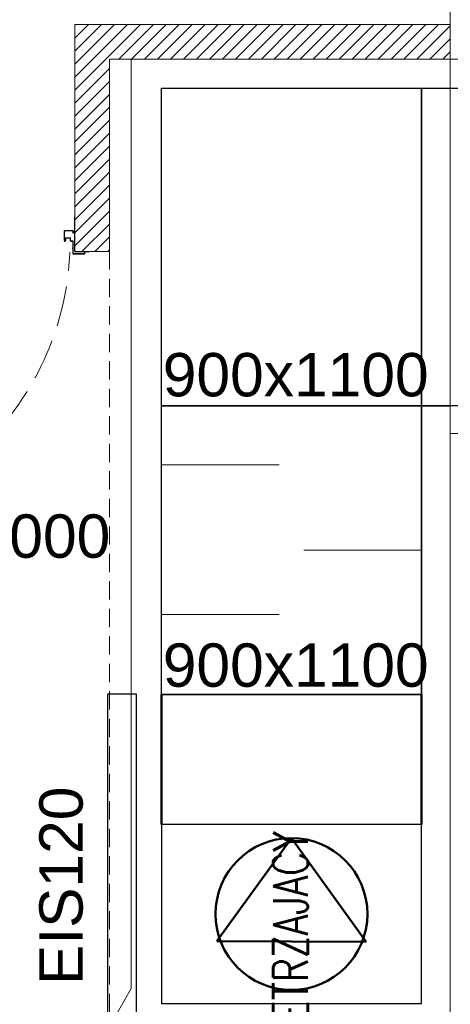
# Model space of a CAD drawing. Header units: millimetres. Extents: x -82287 to 177822, y -399756 to 0.
# Tile 166 of 228: x 51893 to 52042, y -195371 to -195030. Entities that reach past the tile are written whole.
import ezdxf
from ezdxf.enums import TextEntityAlignment as Align

# ---------------------------------------------------------------- set-up
doc = ezdxf.new("R2010")
doc.units = ezdxf.units.MM
doc.header["$MEASUREMENT"] = 0
for name, pattern in [('SUŁOSZOWA - PB 21 03$0$CACHE', [9.525, 6.35, -3.175]), ('SUŁOSZOWA - PB 21 03$0$CENTER', [0.6, 0.375, -0.075, 0.075, -0.075]), ('SUŁOSZOWA - PB 21 03$0$Hidden Line', [391.222223, 282.222223, -109])]:
    doc.linetypes.add(name, pattern=pattern)
doc.layers.get('DEFPOINTS').update_dxf_attribs({"lineweight": 50})
for name, color, linetype, lineweight in [('FL_WENTYLACJA', 7, 'Continuous', 50), ('SUŁOSZOWA - PB 21 03$0$!! 0_ Istn-sciany', 251, 'Continuous', 0), ('SUŁOSZOWA - PB 21 03$0$!! 0_ Opis', 251, 'Continuous', 0), ('SUŁOSZOWA - PB 21 03$0$!! 0_Opis_pom', 251, 'Continuous', 0), ('SUŁOSZOWA - PB 21 03$0$!! 1_drzwi-linia', 251, 'Continuous', 0), ('SUŁOSZOWA - PB 21 03$0$!! 1_hatch projektowane ściany', 251, 'Continuous', 0), ('SUŁOSZOWA - PB 21 03$0$!! 1_OPIS POM NOWE', 251, 'Continuous', 0), ('SUŁOSZOWA - PB 21 03$0$!! 1_PROJ przerywana', 251, 'SUŁOSZOWA - PB 21 03$0$CACHE', 0), ('SUŁOSZOWA - PB 21 03$0$!! 1_PROJ Sciany', 251, 'Continuous', 0), ('SUŁOSZOWA - PB 21 03$0$Dimension (ISO)', 251, 'Continuous', 0)]:
    doc.layers.add(name, color=color, linetype=linetype, lineweight=lineweight)
doc.layers.add('FL_XREF', color=252, linetype='Continuous')
doc.styles.get("Standard").update_dxf_attribs({"font": 'arial.ttf'})
doc.styles.add('SUŁOSZOWA - PB 21 03$0$ARIAL', font='tahoma.ttf')
doc.styles.add('SUŁOSZOWA - PB 21 03$0$Note Text (ISO)', font='tahoma.ttf')
doc.styles.add('SUŁOSZOWA - PB 21 03$0$SIMPLEX', font='simplex.shx', dxfattribs={"width": 0.77})
doc.dimstyles.new('SUŁOSZOWA - PB 21 03$0$Default (ISO)', dxfattribs={"dimscale": 5, "dimtxt": 5, "dimasz": 5, "dimexe": 3.175, "dimexo": 0, "dimgap": 0.762, "dimtad": 1, "dimdec": 0, "dimrnd": 1e-08, "dimzin": 0, "dimtxsty": 'SUŁOSZOWA - PB 21 03$0$Note Text (ISO)', "dimcen": 0.09, "dimdle": 10, "dimclrd": 256, "dimclre": 256, "dimclrt": 256, "dimazin": 0, "dimtfac": 0.70104, "dimtmove": 0, "dimatfit": 3, "dimfxl": 1, "dimtolj": 1, "dimtzin": 0, "dimlwd": -1, "dimlwe": -1, "dimarcsym": 0})

# ---------------------------------------------------------------- blocks, each defined once
blk = doc.blocks.new('SUŁOSZOWA - PB 21 03$0$zaw-dr-90-p')
at = {"color": 2, "linetype": 'SUŁOSZOWA - PB 21 03$0$CENTER', "ltscale": 0.2}
for p, q in [((12, 0), (-12, 0)), ((0, 12), (0, -12)), ((24.5, 24), (31, 24)), ((24.5, 19), (31, 19))]:
    blk.add_line(p, q, dxfattribs=at)
at = {"ltscale": 0.2}
for p, q in [((10, 12), (6.5, 12)), ((10, 0), (10, 6.5))]:
    blk.add_line(p, q, dxfattribs=at)
blk.add_lwpolyline([(10, 10), (10, 39), (6.5, 39), (6.5, 10)], dxfattribs=at)
blk.add_lwpolyline([(0, 6.5), (23.5, 6.5, 0.414214), (28, 11), (28, 31), (24.5, 31), (24.5, 11, -0.414214), (23.5, 10), (0, 10, 4.561698), (7.6, 6.5), (4.9, 4.2)], format="xyb", dxfattribs=at)
blk.add_lwpolyline([(-0.2, -0.2), (-2.5, -0.2), (-2.5, 0.2), (-0.2, 0.2), (-0.2, 2.5), (0.2, 2.5), (0.2, 0.2), (2.8, 0.2), (2.8, -0.2), (0.2, -0.2), (0.2, -2.8), (-0.2, -2.8)], close=True)
blk.add_circle((0, 0), 6.5, dxfattribs=at)
blk = doc.blocks.new('SUŁOSZOWA - PB 21 03$0$drzwi 90- sc 12')
for p, q in [((-13616.12, 20410.26), (-13616.12, 20411.46)), ((-13616.12, 20411.46), (-13615.02, 20411.46)), ((-13614.92, 20411.36), (-13614.92, 20313.77)), ((-13620.32, 20410.16), (-13620.32, 20313.77)), ((-13614.92, 20409.86), (-13620.32, 20409.86)), ((-13616.12, 20410.26), (-13620.22, 20410.26)), ((-13616.12, 20410.26), (-13620, 20410.26)), ((-13618.17, 20410.26), (-13616.22, 20410.26)), ((-13618.17, 20410.26), (-13616.22, 20410.26)), ((-13620.32, 20313.47), (-13620.32, 20317.97)), ((-13614.92, 20312.27), (-13614.92, 20317.97)), ((-13614.92, 20313.77), (-13620.32, 20313.77)), ((-13618.22, 20313.37), (-13620.22, 20313.37)), ((-13618.22, 20313.67), (-13618.22, 20313.37)), ((-13618.22, 20313.67), (-13616.42, 20313.67)), ((-13615.92, 20313.17), (-13615.92, 20312.17)), ((-13615.92, 20312.17), (-13615.02, 20312.17)), ((-13715.57, 20308.32), (-13715.57, 20308.56)), ((-13715.57, 20307.69), (-13715.57, 20308.56)), ((-13715.57, 20307.82), (-13715.57, 20308.56)), ((-13617.77, 20311.12), (-13617.77, 20305.72)), ((-13617.77, 20311.12), (-13617.77, 20305.72)), ((-13616.17, 20309.92), (-13617.37, 20309.92)), ((-13616.17, 20309.92), (-13616.17, 20311.02)), ((-13715.57, 20307.72), (-13715.37, 20307.72)), ((-13715.77, 20301.96), (-13716.27, 20301.96)), ((-13616.77, 20301.96), (-13616.27, 20301.96))]:
    blk.add_line(p, q)
for points in [[(-13665.27, 20284.96), (-13665.27, 20325.83)], [(-13615.57, 20309.64), (-13615.32, 20309.64), (-13615.32, 20309.82), (-13616.32, 20309.82), (-13616.32, 20309.64), (-13615.92, 20309.64)]]:
    blk.add_lwpolyline(points)
at = {"lineweight": 30}
for points in [[(-13716.27, 20308.92), (-13721.27, 20308.92)], [(-13716.27, 20308.92), (-13716.27, 20296.92)], [(-13614.27, 20308.92), (-13609.27, 20308.92)], [(-13614.27, 20308.92), (-13614.27, 20296.92)]]:
    blk.add_lwpolyline(points, dxfattribs=at)
at = {"ltscale": 0.2}
for points in [[(-13715.57, 20307.51), (-13715.57, 20309.48, 0.414214), (-13715.91, 20309.82), (-13719.43, 20309.82, 0.414214), (-13719.77, 20309.48), (-13719.77, 20308.92), (-13719.59, 20308.92), (-13719.59, 20309.48, -0.414214), (-13719.43, 20309.64), (-13716.97, 20309.64)], [(-13716.97, 20309.64), (-13715.91, 20309.64, -0.414214), (-13715.75, 20309.48), (-13715.75, 20307.51)], [(-13615.92, 20309.64), (-13616.63, 20309.64, 0.414214), (-13616.79, 20309.48), (-13616.79, 20305.58, -0.414214), (-13617.13, 20305.24), (-13617.58, 20305.24, 0.414214), (-13617.74, 20305.08), (-13617.74, 20304.48, -0.414214), (-13618.08, 20304.14), (-13619.26, 20304.14, -0.414214), (-13619.6, 20304.48), (-13619.6, 20305.15, 1), (-13619.79, 20305.15), (-13619.79, 20301.96, 0.414214), (-13619.63, 20301.8), (-13617.11, 20301.8, 0.414214), (-13616.95, 20301.96), (-13616.95, 20302.52), (-13616.77, 20302.52), (-13616.77, 20301.96, -0.414214), (-13617.11, 20301.62), (-13619.63, 20301.62, -0.414214), (-13619.97, 20301.96), (-13619.97, 20305.15, -1), (-13619.42, 20305.15), (-13619.42, 20304.48, 0.414214), (-13619.26, 20304.32), (-13618.08, 20304.32, 0.414214), (-13617.92, 20304.48), (-13617.92, 20305.08, -0.414214), (-13617.58, 20305.42), (-13617.13, 20305.42, 0.414214), (-13616.97, 20305.58), (-13616.97, 20309.48, -0.414214), (-13616.63, 20309.82), (-13613.11, 20309.82, -0.414214), (-13612.77, 20309.48), (-13612.77, 20308.92), (-13612.95, 20308.92), (-13612.95, 20309.48, 0.414214), (-13613.11, 20309.64), (-13615.57, 20309.64)], [(-13715.75, 20307.76), (-13715.75, 20305.58, 0.414214), (-13715.41, 20305.24), (-13714.96, 20305.24, -0.414214), (-13714.8, 20305.08), (-13714.8, 20304.48, 0.414214), (-13714.46, 20304.14), (-13713.28, 20304.14, 0.414214), (-13712.94, 20304.48), (-13712.94, 20305.15, -1), (-13712.75, 20305.15), (-13712.75, 20301.96, -0.414214), (-13712.91, 20301.8), (-13715.43, 20301.8, -0.414214), (-13715.59, 20301.96), (-13715.59, 20302.52), (-13715.77, 20302.52), (-13715.77, 20301.96, 0.414214), (-13715.43, 20301.62), (-13712.91, 20301.62, 0.414214), (-13712.57, 20301.96), (-13712.57, 20305.15, 1), (-13713.12, 20305.15), (-13713.12, 20304.48, -0.414214), (-13713.28, 20304.32), (-13714.46, 20304.32, -0.414214), (-13714.62, 20304.48), (-13714.62, 20305.08, 0.414214), (-13714.96, 20305.42), (-13715.41, 20305.42, -0.414214), (-13715.57, 20305.58), (-13715.57, 20307.64)]]:
    blk.add_lwpolyline(points, format="xyb", dxfattribs=at)
blk.add_lwpolyline([(-13616.79, 20308.82), (-13616.97, 20308.82), (-13616.97, 20307.42), (-13616.79, 20307.42)], close=True)
for centre, radius, start, end in [((-13615.02, 20411.36), 0.1, 0, 90), ((-13620.22, 20410.16), 0.1, 90, 180), ((-13620.22, 20313.47), 0.1, 180, 270), ((-13616.42, 20313.17), 0.5, 0, 90), ((-13615.02, 20312.27), 0.1, 270, 0), ((-13616.27, 20311.02), 0.1, 0, 90)]:
    blk.add_arc(centre, radius, start, end)
at = {"linetype": 'SUŁOSZOWA - PB 21 03$0$Hidden Line', "lineweight": 9, "ltscale": 0.05}
blk.add_arc((-13615.5, 20305.14), 99.12, 94.8005, 177.6944, dxfattribs=at)
at = {"xscale": 0.09999999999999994, "yscale": 0.09999999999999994, "zscale": 0.09999999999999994, "rotation": 180.0000000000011}
blk.add_blockref('SUŁOSZOWA - PB 21 03$0$zaw-dr-90-p', (-13614.92, 20310.92), dxfattribs=at)
blk = doc.blocks.new('*D1518')
at = {"layer": 'DEFPOINTS', "color": 0, "transparency": 16777216}
for p in [(-689.8, 120.2), (510.2, 120.2), (510.2, 18.8)]:
    blk.add_point(p, dxfattribs=at)
at = {"layer": 'SUŁOSZOWA - PB 21 03$0$Dimension (ISO)', "transparency": 16777216}
for p, q in [((-689.8, 120.2), (-689.8, 2.9)), ((510.2, 120.2), (510.2, 2.9)), ((-664.8, 18.8), (485.2, 18.8))]:
    blk.add_line(p, q, dxfattribs=at)
for points in [[(-664.8, 22.9), (-664.8, 14.6), (-689.8, 18.8)], [(485.2, 22.9), (485.2, 14.6), (510.2, 18.8)]]:
    blk.add_solid(points, dxfattribs=at)
at = {"layer": 'SUŁOSZOWA - PB 21 03$0$Dimension (ISO)', "lineweight": 9, "transparency": 16777216, "insert": (-160.6, 48.6), "char_height": 25, "attachment_point": 1, "style": 'SUŁOSZOWA - PB 21 03$0$Note Text (ISO)'}
blk.add_mtext('\\A1;1200', dxfattribs=at)
blk = doc.blocks.new('wentylacja_1')
for p, q in [((51941.99328, -195309.15886), (51941.99328, -195264.09178)), ((52031.99328, -195309.15886), (52031.99328, -195264.09178)), ((51961.11214, -195349.51551), (51986.99328, -195313.85705)), ((51986.99328, -195313.85705), (52012.82945, -195349.75881)), ((51961.11214, -195349.51551), (52012.82945, -195349.75881))]:
    blk.add_line(p, q)
at = {"lineweight": 30}
blk.add_lwpolyline([(52031.99328, -195309.15886), (51941.99328, -195309.15886), (51941.99328, -195371.15886), (52031.99328, -195371.15886)], close=True, dxfattribs=at)
blk.add_circle((51986.99328, -195340.15886), 26.29705)
at = {"layer": 'FL_WENTYLACJA', "lineweight": 0}
for p, q in [((52071.99328, -195044.09178), (51931.47568, -195044.09178)), ((52041.99328, -195173.69056), (52041.99328, -195561.69056)), ((51941.99328, -195184.53716), (51982.69692, -195184.53716)), ((51991.28964, -195214.09178), (52031.99328, -195214.09178)), ((51941.99328, -195236.41214), (51982.69692, -195236.41214))]:
    blk.add_line(p, q, dxfattribs=at)
at = {"layer": 'FL_WENTYLACJA', "lineweight": 30}
for p, q in [((51941.99328, -195309.15886), (51941.99328, -195054.09178)), ((51941.99328, -195054.09178), (52041.99328, -195054.09178)), ((52031.99328, -195309.15886), (52031.99328, -195054.09178)), ((51941.99328, -195264.09178), (51941.99328, -195164.09178)), ((51941.99328, -195164.09178), (52031.99328, -195164.09178)), ((52031.99328, -195164.09178), (52031.99328, -195264.09178)), ((52031.99328, -195164.09178), (52041.99328, -195164.09178)), ((51941.99328, -195264.09178), (51941.99328, -195187.49301)), ((52031.99328, -195187.49301), (52031.99328, -195264.09178)), ((51941.99328, -195264.09178), (52031.99328, -195264.09178)), ((52031.99328, -195264.09178), (51941.99328, -195264.09178)), ((52031.99328, -195264.09178), (51941.99328, -195264.09178))]:
    blk.add_line(p, q, dxfattribs=at)
at = {"layer": 'FL_WENTYLACJA', "lineweight": 0}
blk.add_lwpolyline([(51893.49988, -195432.66514), (51931.47568, -195365.95), (51931.47568, -195044.09178), (51931.47568, -195044.09178)], dxfattribs=at)
at = {"layer": 'FL_WENTYLACJA', "lineweight": 30}
for points in [[(51941.99328, -195054.09178), (52031.99328, -195054.09178), (52031.99328, -195164.09178), (51941.99328, -195164.09178)], [(52066.99328, -195054.09178), (52066.99328, -195164.09178), (52031.99328, -195164.09178), (52031.99328, -195054.09178)]]:
    blk.add_lwpolyline(points, close=True, dxfattribs=at)
at = {"layer": 'FL_WENTYLACJA', "color": 6, "lineweight": 30}
blk.add_lwpolyline([(51933.29999, -195263.97692), (51923.29999, -195263.97692), (51923.29999, -195383.97692), (51933.29999, -195383.97692)], close=True, dxfattribs=at)
at = {"layer": 'FL_WENTYLACJA', "lineweight": 0, "char_height": 15, "attachment_point": 1}
for s, insert, width in [('900x1100', (51942.4425, -195145.84697), 35.699764), ('\\A1;TŁUMIK 1200x1000x1000', (51680.83551, -195201.74713), 297.32333), ('900x1100', (51942.4425, -195246.4348), 35.699764)]:
    blk.add_mtext(s, dxfattribs=dict(at, insert=insert, width=width))
at = {"layer": 'FL_WENTYLACJA', "color": 6, "lineweight": 0, "insert": (51874.69724, -195364.75281), "char_height": 15, "width": 297.32333, "attachment_point": 1, "rotation": 90}
blk.add_mtext('\\A1;REWIZJA\\PEIS120', dxfattribs=at)
blk = doc.blocks.new('SUŁOSZOWA - PB 21 03$0$A$C11ef928a')
at = {"layer": 'SUŁOSZOWA - PB 21 03$0$Dimension (ISO)', "lineweight": 9}
dim = blk.add_linear_dim(base=(510.2, 18.8), p1=(-689.8, 120.2), p2=(510.2, 120.2), angle=180, dimstyle='SUŁOSZOWA - PB 21 03$0$Default (ISO)', override={"dimdec": 0, "dimlfac": 1, "dimtp": 0, "dimtm": 0, "dimtdec": 2, "dimtofl": 0, "dimatfit": 1}, dxfattribs=at)
dim.commit()
dim.dimension.update_dxf_attribs({"geometry": '*D1518', "text_midpoint": (-125.7, 18.8), "dimtype": 128})
blk = doc.blocks.new('SUŁOSZOWA - PB 21 03')
at = {"layer": 'SUŁOSZOWA - PB 21 03$0$!! 1_hatch projektowane ściany'}
h = blk.add_hatch(dxfattribs=at)
h.set_pattern_fill('ANSI31', color=256)
h.set_pattern_definition([(45, (0, 66.5988), (-2.24506403, 2.24506403), [])])
h.paths.add_polyline_path([(51849.71142, -195084.98953), (51979.71142, -195084.98953), (51979.71142, -195096.98953), (51861.71142, -195096.98953), (51861.71142, -195163.5883), (51849.71142, -195163.5883)])
at = {"layer": 'SUŁOSZOWA - PB 21 03$0$!! 0_ Istn-sciany'}
blk.add_lwpolyline([(51979.71142, -194951.5883), (51979.71142, -195587.5883)], dxfattribs=at)
at = {"layer": 'SUŁOSZOWA - PB 21 03$0$!! 1_hatch projektowane ściany'}
blk.add_lwpolyline([(51849.71142, -195084.98953), (51979.71142, -195084.98953), (51979.71142, -195096.98953), (51861.71142, -195096.98953), (51861.71142, -195163.5883), (51849.71142, -195163.5883)], close=True, dxfattribs=at)
at = {"layer": 'SUŁOSZOWA - PB 21 03$0$!! 1_PROJ przerywana'}
for points in [[(51841.21802, -195605.5883), (51841.21802, -195455.5883), (51861.71142, -195455.5883), (51861.71142, -195096.98953)], [(51979.71142, -195096.98953), (52004.71142, -195096.98953)], [(52004.71142, -195226.5883), (51979.71142, -195226.5883)]]:
    blk.add_lwpolyline(points, dxfattribs=at)
at = {"layer": 'SUŁOSZOWA - PB 21 03$0$!! 1_PROJ Sciany'}
for points in [[(51979.71142, -195084.98953), (51849.71142, -195084.98953)], [(51849.71142, -195163.5883), (51849.71142, -195084.98953)], [(51979.71142, -195096.98953), (51861.71142, -195096.98953)], [(51861.71142, -195163.5883), (51861.71142, -195096.98953)], [(51849.71142, -195163.5883), (51861.71142, -195163.5883)]]:
    blk.add_lwpolyline(points, dxfattribs=at)
at = {"xscale": -0.1, "yscale": 0.1, "zscale": 0.1, "rotation": 90}
blk.add_blockref('SUŁOSZOWA - PB 21 03$0$A$C11ef928a', (82225.12684, -195364.3052), dxfattribs=at)
at = {"layer": 'SUŁOSZOWA - PB 21 03$0$!! 1_drzwi-linia', "rotation": 180}
blk.add_blockref('SUŁOSZOWA - PB 21 03$0$drzwi 90- sc 12', (38133.44172, -174854.66396), dxfattribs=at)
at = {"layer": 'SUŁOSZOWA - PB 21 03$0$!! 0_ Opis', "insert": (51898.40905, -195476.04743), "char_height": 12, "attachment_point": 1, "rotation": 90, "style": 'SUŁOSZOWA - PB 21 03$0$SIMPLEX'}
blk.add_mtext_dynamic_manual_height_columns('KANAŁ NAPOWIETRZAJACY', width=46.7031119, gutter_width=75, heights=[0], dxfattribs=at)
at = {"layer": 'SUŁOSZOWA - PB 21 03$0$!! 0_Opis_pom', "ltscale": 0.7, "style": 'SUŁOSZOWA - PB 21 03$0$ARIAL'}
for tag, p in [('B0,19', (52679.2094, -194257.55204)), ('B2,14', (73874.0461, -194402.0887)), ('B2,12', (73342.49259, -194413.89249)), ('B1,21', (60405.50261, -194427.18207)), ('B2,11', (73069.01144, -194438.89383)), ('B2,16', (75195.07765, -194441.83446)), ('A1,16', (59129.54925, -194448.08429)), ('B1/17', (59524.53699, -194450.37428)), ('B1,19', (59914.81903, -194448.15658)), ('1,23', (61575.22173, -194450.37428)), ('1,22', (60947.33929, -194456.1144)), ('B0,15', (51514.15008, -194461.8073)), ('A1,1', (58808.06672, -194460.94161)), ('B2,19.1', (76701.67035, -194466.03695)), ('B3,7', (87459.81312, -194465.07097)), ('B3,3', (88235.73906, -194465.79732)), ('B2,17', (75506.7465, -194471.3759)), ('B1,18', (59715.51745, -194473.87108)), ('B0,18', (52071.43815, -194478.40179)), ('B3,8', (90006.66539, -194478.47972)), ('B3,6', (86826.65132, -194483.15512)), ('B1,20', (60198.53687, -194490.17374)), ('B2,10', (72728.63362, -194489.37283)), ('B2,15', (74566.38885, -194487.81114)), ('B2,13', (73649.91716, -194500.01242)), ('A0,6', (49094.40602, -194505.72387)), ('A2,5', (72452.45009, -194505.90583)), ('A1,6', (58565.96262, -194514.50753)), ('A0,4', (49692.81919, -194517.93289)), ('B1,1', (61908.24378, -194515.48656)), ('B0,22', (54187.56644, -194519.04308)), ('A0,3', (49906.53818, -194524.03766)), ('B0,20', (53125.45224, -194527.8835)), ('A0,5', (49399.71914, -194533.19455)), ('B0,21', (53847.26622, -194535.08002)), ('B1,3', (62229.35503, -194604.49851)), ('B2,18', (75922.43604, -194612.23635)), ('B2,19', (77152.69039, -194617.53776)), ('A3,4', (85509.27934, -194642.47136)), ('B0,24B', (54824.42896, -194684.26784)), ('B1,4', (63476.45184, -194691.11207)), ('B0,16', (51457.40872, -194704.43091)), ('B0,13', (50367.63944, -194706.5583)), ('B0,17', (51897.58569, -194706.77195)), ('A2,4', (71695.75649, -194707.44268)), ('A1,5', (58149.22649, -194724.80163)), ('A2.1', (72371.45884, -194731.56251)), ('B0,23', (54542.05776, -194742.93939)), ('A1,2', (58744.42262, -194746.622)), ('B1,2D', (60756.29674, -194750.92727)), ('A1,15', (59129.54925, -194780.73348)), ('A3.1', (86079.08704, -194786.62422)), ('B0,14', (50962.60809, -194789.06568)), ('B1,4', (63483.03852, -194791.04365)), ('A0,2', (49295.91259, -194810.95246)), ('B2.7', (74548.27897, -194836.12781)), ('B3,2', (89035.72921, -194837.99287)), ('B1,2B', (62374.83512, -194841.86715)), ('B0,7', (52851.95551, -194845.56115)), ('B1,2A', (61803.35407, -194869.27513)), ('B0,8', (51561.38742, -194890.27848)), ('A3.2', (86016.50296, -195004.88875)), ('A1,3', (58810.05243, -195008.83917)), ('A0,1', (49914.27925, -195025.82804)), ('A0,10', (49695.87246, -195042.9259)), ('B0,17', (51225.06492, -195049.74007)), ('B0,6', (52110.41055, -195069.39267)), ('B2.2', (74976.1855, -195068.47988)), ('B1,8', (61403.63433, -195071.25189)), ('A2.2', (72371.45884, -195070.78713)), ('A0,7', (49042.50308, -195082.6056)), ('B3,11', (88623.94853, -195099.23575)), ('B3,4', (87612.56208, -195132.78192)), ('B3,5', (86839.47632, -195174.05241)), ('B0,12', (50313.60595, -195207.52936)), ('B0,11', (50726.178, -195219.06638)), ('B3,10', (89778.42161, -195220.68871)), ('B1,6', (63686.26823, -195231.3997)), ('B0,24A', (54359.17011, -195245.97867)), ('A1,4', (58093.66276, -195250.96213)), ('B0,10', (51476.34179, -195259.44699)), ('B3,9', (90479.74099, -195260.18621)), ('A0,11', (49643.96951, -195271.84772)), ('B1,14', (59332.54805, -195280.73534)), ('B0,9', (51798.4912, -195291.17482)), ('B2,21', (75970.16114, -195290.81005)), ('A0,8', (49042.50308, -195293.21363)), ('B1,13', (60186.62513, -195314.46953)), ('B1,10', (60892.94126, -195319.45825)), ('B1,5', (63419.22943, -195317.21026)), ('A2.3', (71832.37045, -195318.78232)), ('B2,9', (73175.51251, -195317.21162)), ('B2,4', (74493.5947, -195318.7733)), ('B2,3', (74674.2815, -195319.28036)), ('A3,3', (85569.83931, -195318.78232)), ('B0,3', (52068.59538, -195319.60465)), ('B3,1', (88723.65615, -195329.98594)), ('B2,8', (73894.209, -195338.18956)), ('B1,9', (61058.12383, -195344.48743)), ('B2,20', (77211.021, -195343.82367)), ('B2.1', (75304.74121, -195348.36327)), ('B0,2', (52227.2348, -195357.98297)), ('B1,2C', (61827.40698, -195369.02625)), ('B1,7', (62134.52151, -195372.05069)), ('B0,1', (53061.17304, -195403.85659)), ('A0,9', (49001.50444, -195413.15723)), ('A0,12', (49689.76592, -195485.50737)), ('B0,4', (52224.78303, -195500.96352)), ('B2,5', (74686.48999, -195507.24036)), ('B1,11', (61050.00078, -195512.89565)), ('B1,12', (60864.00751, -195544.00738)), ('B2,6', (74499.29165, -195549.55175)), ('B0,5', (52066.14362, -195556.83806)), ('C2,2', (74812.78942, -195865.8959)), ('C1,3', (61091.58871, -195973.27844)), ('C0,2A', (52278.30875, -196050.48297)), ('C0,1', (52808.36775, -196132.34208)), ('C1,2', (61690.27405, -196439.72387)), ('C1,1', (62060.59754, -196465.28533)), ('C3,1', (88979.71614, -196545.67785)), ('C0,2B', (53028.88223, -196668.8019)), ('C1,4', (61008.68123, -196686.32122)), ('C2,1', (75334.65984, -196786.2197)), ('C2,3', (74834.65119, -196933.26657)), ('C1,5', (61062.7252, -196991.42453)), ('C1,10', (62127.38542, -196998.81344)), ('C1,9', (62147.33751, -197289.53424)), ('C1,6', (61131.41824, -197329.69535)), ('C0,3', (52181.98562, -197341.92176)), ('D1,1', (73931.12245, -197584.03121)), ('C0,4', (52345.96562, -197596.60561)), ('D0,18', (60296.49264, -197617.95269)), ('C2,4', (75243.70451, -197663.89)), ('D0,7', (59141.53804, -197722.84718)), ('C1,7', (61222.2575, -197737.18052)), ('D0,17', (60701.16801, -197741.44864)), ('D1,4', (73157.19908, -197744.29721)), ('D0,3', (59562.25866, -197751.14316)), ('D1,6', (72757.78643, -197751.22612)), ('D0,6', (58741.71849, -197802.61699)), ('D0,10', (58357.73602, -197820.93991)), ('D,09', (59195.67196, -197881.51243)), ('C0,5', (52269.72696, -197902.4362)), ('C0,6', (52872.93793, -197917.07354)), ('D0,2', (59943.06082, -197917.06725)), ('D1,3', (73475.28953, -197924.29875)), ('D0,16', (60721.3534, -197935.2949)), ('D0,8', (59058.9008, -197963.64925)), ('D0,5', (59448.52586, -197969.8061)), ('C2,5', (74555.08284, -197988.7886)), ('D1,5', (73291.61607, -197999.29956)), ('D0,4', (59655.02693, -198042.2589)), ('D0,15', (60692.12223, -198127.4643)), ('D0,1', (59931.33074, -198173.12806)), ('D1,2', (73578.07819, -198172.30068)), ('D0,11', (58161.27105, -198211.45823)), ('D0,12', (58250.99458, -198537.17631)), ('D0,13', (58250.99458, -198764.99605)), ('D1,7', (71854.87376, -198786.88467)), ('D0,14', (59130.08589, -198795.3373)), ('D1,8', (71715.35366, -199212.44512))]:
    blk.add_attdef(tag, text='', height=11.968, dxfattribs=at).set_placement(p, align=Align.MIDDLE_CENTER)
at = {"layer": 'SUŁOSZOWA - PB 21 03$0$!! 1_OPIS POM NOWE', "style": 'SUŁOSZOWA - PB 21 03$0$ARIAL'}
for tag, p in [('C1.7A', (61271.6179, -197538.30303)), ('C2.5B', (74970.66097, -197546.70728)), ('C2,5C', (74903.71123, -197659.13664)), ('C2.4', (75374.07862, -197726.11453)), ('D1,2B', (74322.25834, -197791.43247)), ('C1.7C', (61260.26049, -197811.38428)), ('C1.8B', (61588.27341, -197817.62151)), ('C1.8A', (61884.42005, -197818.94854)), ('C1.7B', (61322.12354, -197933.89849)), ('C2,5A', (74943.41937, -197993.49482)), ('E1.2', (62164.78326, -198139.98688)), ('E1.5E', (62692.10372, -198153.27854)), ('D1,2C', (73419.9359, -198156.57844)), ('E3.1', (88990.58975, -198158.87886)), ('E2.9', (75361.45041, -198161.88904)), ('E2.7', (76022.45692, -198162.26272)), ('D1,2A', (74280.17915, -198172.30068)), ('E1.5D', (62993.60773, -198185.416)), ('E1.1', (61330.46191, -198191.9806)), ('E1.5C', (63016.9343, -198246.3437)), ('E1.5B', (63264.15117, -198307.8661)), ('E3.2', (88781.41347, -198385.24275)), ('E1.6', (61022.6264, -198421.00827)), ('E2.2', (74782.75417, -198427.85813)), ('E2.8', (75757.29014, -198437.09188)), ('E2.6', (76531.8031, -198444.40756)), ('E3.4', (89392.22607, -198450.03942)), ('E1.5A', (63049.47589, -198456.39852)), ('E1.5G', (62892.39981, -198586.12622)), ('E1.5F', (62736.15118, -198589.14592)), ('E1,4', (61888.25021, -198652.6996)), ('E2.1', (75803.99631, -198697.05773)), ('E1.5L', (63297.7633, -198733.65678)), ('E1.3', (61058.5992, -198806.28147)), ('E1.5H', (62893.53005, -198830.01758)), ('E2,3', (74778.52304, -198843.9541)), ('E3.3', (89150.95684, -198867.32581)), ('E1.5K', (63266.15427, -198904.67789)), ('E1.5I', (62723.74907, -199005.87002)), ('E2.4', (75135.87669, -199083.20857)), ('E2.5', (76615.04061, -199164.91143)), ('E1.5J', (63204.25187, -199215.697))]:
    blk.add_attdef(tag, text='', height=11.968, dxfattribs=at).set_placement(p, align=Align.MIDDLE_CENTER)

msp = doc.modelspace()

# ---------------------------------------------------------------- block references
at = {"layer": 'FL_WENTYLACJA'}
msp.add_blockref('wentylacja_1', (0, 0), dxfattribs=at)
at = {"layer": 'FL_XREF'}
msp.add_blockref('SUŁOSZOWA - PB 21 03', (62.28, 52.9), dxfattribs=at)

doc.saveas('drawing.dxf')
